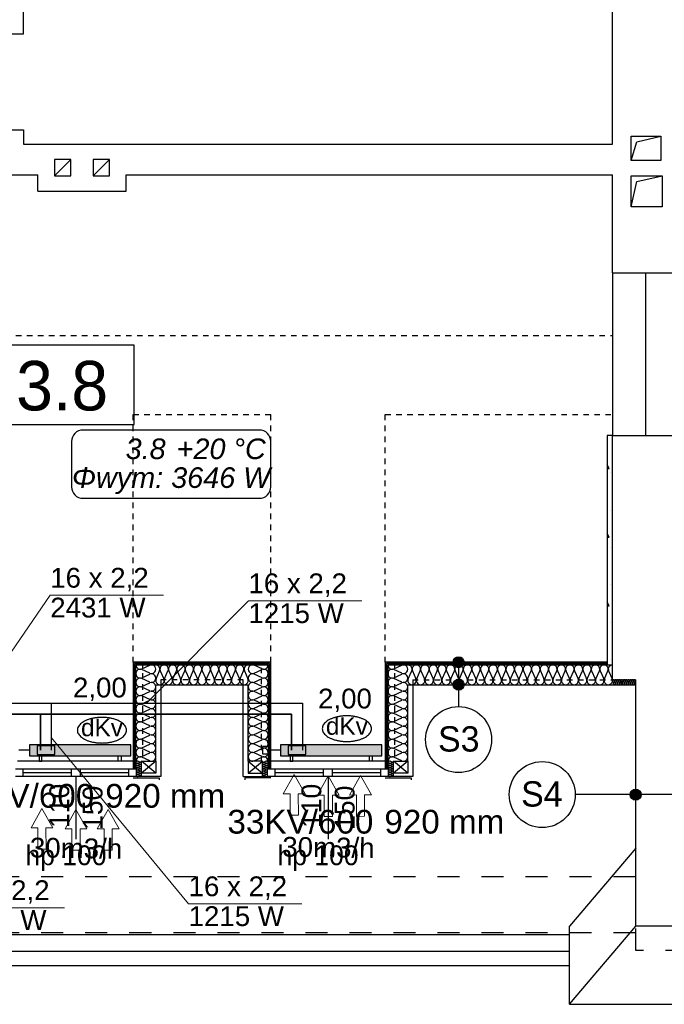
# Model space of a CAD drawing. Header units: millimetres. Extents: x 45180 to 119519, y 31297 to 302414.
# Tile 88 of 97: x 92864 to 98720, y 240570 to 249520. Entities that reach past the tile are written whole.
import ezdxf
from ezdxf.lldxf.tags import DXFTag

# ---------------------------------------------------------------- set-up
doc = ezdxf.new("R2010")
doc.units = ezdxf.units.MM
doc.header["$MEASUREMENT"] = 0
doc.linetypes.add('Hidden Line', pattern=[100, 50, -50])
doc.linetypes.add('Przerywana', pattern=[400, 200, -200])
doc.layers.get('0').update_dxf_attribs({"color": 252})
for name, color, linetype in [('#opisy', 7, 'Continuous'), ('#podkład', 252, 'Continuous'), ('IS_Armatura_podłączeniowa_grz._dolnozas.', 7, 'SOLID'), ('IS_Armatura_Therm', 7, 'SOLID'), ('IS_Grafika', 7, 'SOLID'), ('IS_Grzejniki_Plan_rzut', 7, 'SOLID'), ('IS_Opisy_działek_Therm', 7, 'SOLID'), ('IS_Text_Armatury_Therm', 7, 'Continuous'), ('IS_Text_Konstrukcji', 7, 'Continuous'), ('IS_Text_Odbiornikow_Therm', 7, 'Continuous')]:
    doc.layers.add(name, color=color, linetype=linetype)
doc.layers.add('IS_Powrót', color=5, linetype='DASHDOT', lineweight=35)
doc.layers.add('IS_Zasilanie', color=1, linetype='SOLID', lineweight=30)
doc.styles.add('ARIAL', font='arial.ttf', dxfattribs={"width": 0.75})
doc.styles.add('GENERATED_STYLE_3', font='txt')
doc.styles.add('GENERATED_STYLE_4', font='txt')
doc.styles.add('GENERATED_STYLE_5', font='txt')
doc.styles.get("Standard").update_dxf_attribs({"font": 'arial.ttf', "bigfont": 'BIGFONT.SHX'})
tags = doc.linetypes.add('DASHDOT', pattern=[20, 10, -5, 0, -5]).pattern_tags.tags
tags[10:11] = [DXFTag(74, 4), DXFTag(75, 0), DXFTag(340, '0'), DXFTag(46, 0.0), DXFTag(50, 0.0), DXFTag(44, 0.0), DXFTag(45, 0.0)]
tags[8:9] = [DXFTag(74, 4), DXFTag(75, 0), DXFTag(340, '0'), DXFTag(46, 0.0), DXFTag(50, 0.0), DXFTag(44, 0.0), DXFTag(45, 0.0)]
tags[6:7] = [DXFTag(74, 4), DXFTag(75, 0), DXFTag(340, '0'), DXFTag(46, 0.0), DXFTag(50, 0.0), DXFTag(44, 0.0), DXFTag(45, 0.0)]
tags[4:5] = [DXFTag(74, 4), DXFTag(75, 0), DXFTag(340, '0'), DXFTag(46, 0.0), DXFTag(50, 0.0), DXFTag(44, 0.0), DXFTag(45, 0.0)]
tags = doc.linetypes.add('SOLID', pattern=[10, 10, 0]).pattern_tags.tags
tags[6:7] = [DXFTag(74, 4), DXFTag(75, 0), DXFTag(340, '0'), DXFTag(46, 0.0), DXFTag(50, 0.0), DXFTag(44, 0.0), DXFTag(45, 0.0)]
tags[4:5] = [DXFTag(74, 4), DXFTag(75, 0), DXFTag(340, '0'), DXFTag(46, 0.0), DXFTag(50, 0.0), DXFTag(44, 0.0), DXFTag(45, 0.0)]

# ---------------------------------------------------------------- blocks, each defined once
blk = doc.blocks.new('E210168')
at = {"color": 7, "lineweight": 13}
for p, q in [((19.41, 19.75), (19.41, 13.6)), ((19.41, 19.75), (36.98, 9.88)), ((19.41, 0), (36.98, 9.88)), ((19.41, 6.15), (19.41, 0))]:
    blk.add_line(p, q, dxfattribs=at)
blk.add_lwpolyline([(19.41, 13.6), (0, 13.6), (0, 6.15), (19.41, 6.15)], dxfattribs=at)

msp = doc.modelspace()

# ---------------------------------------------------------------- hatches: boundary and pattern name
at = {"layer": 'IS_Grzejniki_Plan_rzut', "ltscale": 10}
for points in [[(92952.2, 242830), (93872.2, 242830), (93872.2, 242930), (92952.2, 242930)], [(95233.8, 242830), (96153.8, 242830), (96153.8, 242930), (95233.8, 242930)]]:
    msp.add_hatch(color=251, dxfattribs=at).paths.add_polyline_path(points)

# ---------------------------------------------------------------- linework, layer by layer
at = {"layer": '#podkład', "linetype": 'Continuous'}
for p, q in [((92900, 249390), (92900, 252680)), ((98250, 248390), (98250, 250340)), ((92620, 249390), (92900, 249390)), ((92620, 248520), (92900, 248520)), ((92900, 248520), (92900, 248390)), ((98420, 248240), (98420, 248460)), ((98420, 248460), (98690, 248460)), ((98470, 248410), (98690, 248460)), ((98690, 248460), (98690, 248240)), ((92900, 248390), (98250, 248390)), ((98420, 248240), (98470, 248410)), ((93330, 248250), (93180, 248250)), ((93180, 248250), (93180, 248100)), ((93180, 248100), (93330, 248250)), ((93330, 248100), (93330, 248250)), ((93680, 248250), (93530, 248250)), ((93530, 248250), (93530, 248100)), ((93530, 248100), (93680, 248250)), ((93680, 248100), (93680, 248250)), ((98690, 248240), (98420, 248240)), ((92030, 248110), (93030, 248110)), ((93030, 247960), (93030, 248110)), ((93180, 248100), (93330, 248100)), ((93530, 248100), (93680, 248100)), ((93830, 247960), (93830, 248110)), ((93830, 248110), (98250, 248110)), ((98250, 247220), (98250, 248110)), ((98420, 247820), (98420, 248100)), ((98420, 248100), (98700, 248100)), ((98470, 248050), (98700, 248100)), ((98700, 248100), (98700, 247820)), ((98420, 247820), (98470, 248050)), ((93030, 247960), (93830, 247960)), ((98700, 247820), (98420, 247820)), ((98250, 247220), (98880, 247220)), ((98250, 247220), (98250, 245740)), ((98550, 247220), (98550, 245740)), ((93902.7, 246561.1), (92702.7, 246561.1)), ((93902.7, 245841.1), (93902.7, 246561.1)), ((92702.7, 245841.1), (93902.7, 245841.1)), ((98250, 245740), (98200, 245740)), ((98200, 245740), (98200, 243655)), ((98235.4, 245740), (98235.4, 245740)), ((98250, 243520), (98250, 245740)), ((98250, 245740), (98880, 245740)), ((98250, 243655), (98250, 245740)), ((98218.7, 245440.1), (98200, 245472.5)), ((98200, 245440.1), (98218.7, 245440.1)), ((98235.4, 245400.5), (98235.4, 245400.5)), ((98235.4, 245061.1), (98235.4, 245061.1)), ((98218.7, 244816.5), (98200, 244849)), ((98200, 244816.5), (98218.7, 244816.5)), ((98235.4, 244721.7), (98235.4, 244721.7)), ((98235.4, 244382.3), (98235.4, 244382.3)), ((98218.7, 244193), (98200, 244225.4)), ((98200, 244193), (98218.7, 244193)), ((98235.4, 244042.9), (98235.4, 244042.9)), ((95145, 243680), (93895, 243680)), ((93895, 243680), (93895, 242710)), ((95132.5, 243667.5), (93907.5, 243667.5)), ((93907.5, 243667.5), (95132.5, 243667.5)), ((93907.5, 243667.5), (93907.5, 242710)), ((93907.5, 242710), (93907.5, 243667.5)), ((93920, 243655), (95120, 243655)), ((93920, 242710), (93920, 243655)), ((93973.6, 243618.6), (94046.4, 243651.7)), ((95066.4, 243618.6), (94993.6, 243651.7)), ((95120, 243655), (95120, 242710)), ((95132.5, 242710), (95132.5, 243667.5)), ((95132.5, 243667.5), (95132.5, 242710)), ((95145, 242710), (95145, 243680)), ((98200, 243680), (96185, 243680)), ((96185, 243680), (96185, 242710)), ((98200, 243667.5), (96197.5, 243667.5)), ((96197.5, 243667.5), (98200, 243667.5)), ((96197.5, 243667.5), (96197.5, 242710)), ((96197.5, 242710), (96197.5, 243667.5)), ((96210, 243655), (98200, 243655)), ((96210, 242710), (96210, 243655)), ((96263.6, 243618.6), (96336.4, 243651.7)), ((96851.1, 243630), (96851.1, 243525)), ((98200, 243667.5), (98200, 243680)), ((98200, 243655), (98200, 243667.5)), ((98200, 243655), (98250, 243655)), ((98235.4, 243703.5), (98235.4, 243703.5)), ((94046.4, 243578.8), (93973.6, 243611.9)), ((93973.6, 243539), (94046.4, 243572.1)), ((94046.4, 243499.2), (93973.6, 243532.3)), ((94103.2, 243528.6), (94135, 243601.4)), ((94141.4, 243601.4), (94173.2, 243528.6)), ((94179.6, 243528.6), (94211.3, 243601.4)), ((94217.8, 243601.4), (94249.5, 243528.6)), ((94255.9, 243528.6), (94287.7, 243601.4)), ((94294.1, 243601.4), (94325.9, 243528.6)), ((94332.3, 243528.6), (94364.1, 243601.4)), ((94370.5, 243601.4), (94402.2, 243528.6)), ((94408.7, 243528.6), (94440.4, 243601.4)), ((94446.8, 243601.4), (94478.6, 243528.6)), ((94485, 243528.6), (94516.8, 243601.4)), ((94523.2, 243601.4), (94555, 243528.6)), ((94561.4, 243528.6), (94593.2, 243601.4)), ((94599.6, 243601.4), (94631.3, 243528.6)), ((94637.8, 243528.6), (94669.5, 243601.4)), ((94675.9, 243601.4), (94707.7, 243528.6)), ((94714.1, 243528.6), (94745.9, 243601.4)), ((94752.3, 243601.4), (94784.1, 243528.6)), ((94790.5, 243528.6), (94822.2, 243601.4)), ((94828.7, 243601.4), (94860.4, 243528.6)), ((94866.8, 243528.6), (94898.6, 243601.4)), ((94905, 243601.4), (94936.8, 243528.6)), ((94993.6, 243578.8), (95066.4, 243611.9)), ((95066.4, 243539), (94993.6, 243572.1)), ((94993.6, 243499.2), (95066.4, 243532.3)), ((96336.4, 243578.8), (96263.6, 243611.9)), ((96263.6, 243539), (96336.4, 243572.1)), ((96336.4, 243499.2), (96263.6, 243532.3)), ((96393.3, 243528.6), (96425.5, 243601.4)), ((96432, 243601.4), (96464.2, 243528.6)), ((96470.8, 243528.6), (96503, 243601.4)), ((96509.5, 243601.4), (96541.7, 243528.6)), ((96548.3, 243528.6), (96580.5, 243601.4)), ((96587, 243601.4), (96619.2, 243528.6)), ((96625.8, 243528.6), (96658, 243601.4)), ((96664.5, 243601.4), (96696.7, 243528.6)), ((96703.3, 243528.6), (96735.5, 243601.4)), ((96742, 243601.4), (96774.2, 243528.6)), ((96780.8, 243528.6), (96813, 243601.4)), ((96819.5, 243601.4), (96851.7, 243528.6)), ((96858.3, 243528.6), (96890.5, 243601.4)), ((96897, 243601.4), (96929.2, 243528.6)), ((96935.8, 243528.6), (96968, 243601.4)), ((96974.5, 243601.4), (97006.7, 243528.6)), ((97013.3, 243528.6), (97045.5, 243601.4)), ((97052, 243601.4), (97084.2, 243528.6)), ((97090.8, 243528.6), (97123, 243601.4)), ((97129.5, 243601.4), (97161.7, 243528.6)), ((97168.3, 243528.6), (97200.5, 243601.4)), ((97207, 243601.4), (97239.2, 243528.6)), ((97245.8, 243528.6), (97278, 243601.4)), ((97284.5, 243601.4), (97316.7, 243528.6)), ((97323.3, 243528.6), (97355.5, 243601.4)), ((97362, 243601.4), (97394.2, 243528.6)), ((97400.8, 243528.6), (97433, 243601.4)), ((97439.5, 243601.4), (97471.7, 243528.6)), ((97478.3, 243528.6), (97510.5, 243601.4)), ((97517, 243601.4), (97549.2, 243528.6)), ((97555.8, 243528.6), (97588, 243601.4)), ((97594.5, 243601.4), (97626.7, 243528.6)), ((97633.3, 243528.6), (97665.5, 243601.4)), ((97672, 243601.4), (97704.2, 243528.6)), ((97710.8, 243528.6), (97743, 243601.4)), ((97749.5, 243601.4), (97781.7, 243528.6)), ((97788.3, 243528.6), (97820.5, 243601.4)), ((97827, 243601.4), (97859.2, 243528.6)), ((97865.8, 243528.6), (97898, 243601.4)), ((97904.5, 243601.4), (97936.7, 243528.6)), ((97943.3, 243528.6), (97975.5, 243601.4)), ((97982, 243601.4), (98014.2, 243528.6)), ((98020.8, 243528.6), (98053, 243601.4)), ((98059.5, 243601.4), (98091.7, 243528.6)), ((98098.3, 243528.6), (98130.5, 243601.4)), ((98137, 243601.4), (98169.2, 243528.6)), ((98175.8, 243528.6), (98208, 243601.4)), ((98214.5, 243601.4), (98246.7, 243528.6)), ((93973.6, 243459.5), (94046.4, 243492.6)), ((94046.4, 243419.7), (93973.6, 243452.8)), ((94100, 242780), (94100, 243475)), ((94100, 243475), (94940, 243475)), ((94145, 243520), (94145, 242640)), ((94895, 242640), (94895, 243520)), ((94940, 242780), (94940, 243475)), ((95066.4, 243459.5), (94993.6, 243492.6)), ((94993.6, 243419.7), (95066.4, 243452.8)), ((96263.6, 243459.5), (96336.4, 243492.6)), ((96336.4, 243419.7), (96263.6, 243452.8)), ((96390, 242780), (96390, 243475)), ((96390, 243475), (98460, 243475)), ((96435, 243520), (96435, 242640)), ((96851.1, 243475), (96851.1, 243276)), ((98250, 243520), (98460, 243520)), ((98250.8, 243506.6), (98258.7, 243488.4)), ((98260.3, 243488.4), (98268.3, 243506.6)), ((98269.9, 243506.6), (98277.8, 243488.4)), ((98279.4, 243488.4), (98287.4, 243506.6)), ((98289, 243506.6), (98296.9, 243488.4)), ((98298.5, 243488.4), (98306.5, 243506.6)), ((98308.1, 243506.6), (98316, 243488.4)), ((98317.6, 243488.4), (98325.6, 243506.6)), ((98327.2, 243506.6), (98335.1, 243488.4)), ((98336.7, 243488.4), (98344.7, 243506.6)), ((98346.3, 243506.6), (98354.2, 243488.4)), ((98355.8, 243488.4), (98363.7, 243506.6)), ((98365.3, 243506.6), (98373.3, 243488.4)), ((98374.9, 243488.4), (98382.8, 243506.6)), ((98384.4, 243506.6), (98392.4, 243488.4)), ((98394, 243488.4), (98401.9, 243506.6)), ((98403.5, 243506.6), (98411.5, 243488.4)), ((98413.1, 243488.4), (98421, 243506.6)), ((98422.6, 243506.6), (98430.6, 243488.4)), ((98432.2, 243488.4), (98440.1, 243506.6)), ((98441.7, 243506.6), (98449.7, 243488.4)), ((98451.3, 243488.4), (98459.2, 243506.6)), ((98460, 241280), (98460, 243520)), ((93973.6, 243379.9), (94046.4, 243413)), ((94046.4, 243340.2), (93973.6, 243373.2)), ((95066.4, 243379.9), (94993.6, 243413)), ((94993.6, 243340.2), (95066.4, 243373.2)), ((96263.6, 243379.9), (96336.4, 243413)), ((96336.4, 243340.2), (96263.6, 243373.2)), ((93973.6, 243300.4), (94046.4, 243333.5)), ((94046.4, 243260.6), (93973.6, 243293.7)), ((95066.4, 243300.4), (94993.6, 243333.5)), ((94993.6, 243260.6), (95066.4, 243293.7)), ((96263.6, 243300.4), (96336.4, 243333.5)), ((96336.4, 243260.6), (96263.6, 243293.7)), ((93973.6, 243220.8), (94046.4, 243253.9)), ((94046.4, 243181.1), (93973.6, 243214.2)), ((93973.6, 243141.3), (94046.4, 243174.4)), ((95066.4, 243220.8), (94993.6, 243253.9)), ((94993.6, 243181.1), (95066.4, 243214.2)), ((95066.4, 243141.3), (94993.6, 243174.4)), ((96263.6, 243220.8), (96336.4, 243253.9)), ((96336.4, 243181.1), (96263.6, 243214.2)), ((96263.6, 243141.3), (96336.4, 243174.4)), ((94046.4, 243101.5), (93973.6, 243134.6)), ((93973.6, 243061.7), (94046.4, 243094.8)), ((94993.6, 243101.5), (95066.4, 243134.6)), ((95066.4, 243061.7), (94993.6, 243094.8)), ((96336.4, 243101.5), (96263.6, 243134.6)), ((96263.6, 243061.7), (96336.4, 243094.8)), ((94046.4, 243022), (93973.6, 243055.1)), ((93973.6, 242982.2), (94046.4, 243015.3)), ((94993.6, 243022), (95066.4, 243055.1)), ((95066.4, 242982.2), (94993.6, 243015.3)), ((96336.4, 243022), (96263.6, 243055.1)), ((96263.6, 242982.2), (96336.4, 243015.3)), ((94046.4, 242942.4), (93973.6, 242975.5)), ((93973.6, 242902.7), (94046.4, 242935.7)), ((94993.6, 242942.4), (95066.4, 242975.5)), ((95066.4, 242902.7), (94993.6, 242935.7)), ((96336.4, 242942.4), (96263.6, 242975.5)), ((96263.6, 242902.7), (96336.4, 242935.7)), ((94046.4, 242862.9), (93973.6, 242896)), ((93973.6, 242823.1), (94046.4, 242856.2)), ((94046.4, 242783.3), (93973.6, 242816.4)), ((94993.6, 242862.9), (95066.4, 242896)), ((95066.4, 242823.1), (94993.6, 242856.2)), ((94993.6, 242783.3), (95066.4, 242816.4)), ((96336.4, 242862.9), (96263.6, 242896)), ((96263.6, 242823.1), (96336.4, 242856.2)), ((96336.4, 242783.3), (96263.6, 242816.4)), ((93905, 242780), (92845, 242780)), ((93956.6, 242770.8), (93938.4, 242779.2)), ((93938.4, 242760.8), (93956.6, 242769.2)), ((93956.6, 242750.8), (93938.4, 242759.2)), ((93938.4, 242740.8), (93956.6, 242749.2)), ((93956.6, 242730.8), (93938.4, 242739.2)), ((93938.4, 242720.8), (93956.6, 242729.2)), ((94100, 242670), (93970, 242780)), ((94100, 242780), (93970, 242670)), ((93970, 242780), (94100, 242780)), ((93970, 242670), (93970, 242780)), ((94100, 242780), (94100, 242670)), ((94940, 242780), (94940, 242670)), ((95070, 242780), (94940, 242780)), ((94940, 242780), (95070, 242670)), ((94940, 242670), (95070, 242780)), ((95070, 242670), (95070, 242780)), ((95083.4, 242770.8), (95101.6, 242779.2)), ((95101.6, 242760.8), (95083.4, 242769.2)), ((95083.4, 242750.8), (95101.6, 242759.2)), ((95101.6, 242740.8), (95083.4, 242749.2)), ((95083.4, 242730.8), (95101.6, 242739.2)), ((95101.6, 242720.8), (95083.4, 242729.2)), ((96195, 242780), (95135, 242780)), ((96246.6, 242770.8), (96228.4, 242779.2)), ((96228.4, 242760.8), (96246.6, 242769.2)), ((96246.6, 242750.8), (96228.4, 242759.2)), ((96228.4, 242740.8), (96246.6, 242749.2)), ((96246.6, 242730.8), (96228.4, 242739.2)), ((96228.4, 242720.8), (96246.6, 242729.2)), ((96390, 242670), (96260, 242780)), ((96390, 242780), (96260, 242670)), ((96260, 242780), (96390, 242780)), ((96260, 242670), (96260, 242780)), ((96390, 242780), (96390, 242670)), ((92825, 242710), (93925, 242710)), ((93925, 242640), (92825, 242640)), ((92895, 242640), (92895, 242710)), ((93335, 242675), (92895, 242675)), ((93335, 242640), (93335, 242710)), ((93375, 242640), (93375, 242070)), ((93415, 242640), (93415, 242710)), ((93855, 242675), (93415, 242675)), ((93855, 242640), (93855, 242710)), ((93895, 242710), (93907.5, 242710)), ((93907.5, 242710), (93920, 242710)), ((93925, 242640), (93925, 242710)), ((94145, 242640), (93925, 242640)), ((93956.6, 242710.8), (93938.4, 242719.2)), ((93938.4, 242700.8), (93956.6, 242709.2)), ((93956.6, 242690.8), (93938.4, 242699.2)), ((93938.4, 242680.8), (93956.6, 242689.2)), ((93956.6, 242670.8), (93938.4, 242679.2)), ((93938.4, 242660.8), (93956.6, 242669.2)), ((93956.6, 242650.8), (93938.4, 242659.2)), ((93938.4, 242640.8), (93956.6, 242649.2)), ((94100, 242670), (93970, 242670)), ((93970, 242640), (93970, 242670)), ((94895, 242640), (95115, 242640)), ((94940, 242670), (95070, 242670)), ((95070, 242640), (95070, 242670)), ((95083.4, 242710.8), (95101.6, 242719.2)), ((95101.6, 242700.8), (95083.4, 242709.2)), ((95083.4, 242690.8), (95101.6, 242699.2)), ((95101.6, 242680.8), (95083.4, 242689.2)), ((95083.4, 242670.8), (95101.6, 242679.2)), ((95101.6, 242660.8), (95083.4, 242669.2)), ((95083.4, 242650.8), (95101.6, 242659.2)), ((95101.6, 242640.8), (95083.4, 242649.2)), ((95115, 242710), (96215, 242710)), ((95115, 242640), (95115, 242710)), ((96215, 242640), (95115, 242640)), ((95120, 242710), (95132.5, 242710)), ((95132.5, 242710), (95145, 242710)), ((95185, 242640), (95185, 242710)), ((95625, 242675), (95185, 242675)), ((95625, 242640), (95625, 242710)), ((95665, 242640), (95665, 242070)), ((95705, 242640), (95705, 242710)), ((96145, 242675), (95705, 242675)), ((96145, 242640), (96145, 242710)), ((96185, 242710), (96197.5, 242710)), ((96197.5, 242710), (96210, 242710)), ((96215, 242640), (96215, 242710)), ((96435, 242640), (96215, 242640)), ((96246.6, 242710.8), (96228.4, 242719.2)), ((96228.4, 242700.8), (96246.6, 242709.2)), ((96246.6, 242690.8), (96228.4, 242699.2)), ((96228.4, 242680.8), (96246.6, 242689.2)), ((96246.6, 242670.8), (96228.4, 242679.2)), ((96228.4, 242660.8), (96246.6, 242669.2)), ((96246.6, 242650.8), (96228.4, 242659.2)), ((96228.4, 242640.8), (96246.6, 242649.2)), ((96390, 242670), (96260, 242670)), ((96260, 242640), (96260, 242670)), ((93895, 242630), (94130, 242630)), ((94130, 242630), (94130, 242610)), ((94910, 242630), (94910, 242610)), ((95145, 242630), (94910, 242630)), ((96185, 242630), (96420, 242630)), ((96420, 242630), (96420, 242610)), ((98460, 242476), (97911, 242476)), ((99010, 242476), (98510, 242476)), ((98460, 241990), (97860, 241280)), ((97860, 240570), (97860, 241280)), ((97860, 240570), (98460, 241280)), ((99760, 241280), (98460, 241280)), ((97860, 241200), (86910, 241200)), ((97860, 241050), (86910, 241050)), ((97860, 240920), (87190, 240920)), ((97860, 240570), (113800, 240570))]:
    msp.add_line(p, q, dxfattribs=at)
at = {"layer": '#podkład', "linetype": 'Hidden Line'}
for p, q in [((90730, 246650), (98250, 246650)), ((93895, 243680), (93895, 245930)), ((93895, 245930), (95145, 245930)), ((95145, 243680), (95145, 245930)), ((96185, 243680), (96185, 245930)), ((96185, 245930), (98250, 245930)), ((93980, 243680), (93980, 242780)), ((95060, 242780), (95060, 243680)), ((96270, 243680), (96270, 242780)), ((94895, 243520), (94145, 243520)), ((96435, 243520), (98250, 243520))]:
    msp.add_line(p, q, dxfattribs=at)
at = {"layer": '#podkład', "linetype": 'Przerywana'}
for p, q in [((98460, 241730), (86320, 241730)), ((98460, 241220), (86890, 241220)), ((98460, 241060), (98460, 241280)), ((113330, 241060), (98460, 241060))]:
    msp.add_line(p, q, dxfattribs=at)
at = {"layer": '#podkład', "linetype": 'Continuous'}
for centre, radius in [((96851.1, 243680), 50), ((96851.1, 243475), 50), ((96851.1, 242976), 300), ((97611, 242476), 300), ((98460, 242476), 50)]:
    msp.add_circle(centre, radius, dxfattribs=at)
for centre, major_axis, ratio, start_param, end_param in [((93958.3, 243575.5), (0, 39.8), 0.96252, 5.870392, 9.837571), ((93958.3, 243655), (0, 39.8), 0.96252, 1.570796, 3.554385), ((94061.7, 243615.2), (0, 39.8), 0.96252, 2.728799, 6.695979), ((94100, 243616.7), (0, 38.3), 0.997382, 4.299596, 6.283185), ((94176.4, 243616.7), (0, 38.3), 0.997382, 4.299595, 8.266774), ((94252.7, 243616.7), (0, 38.3), 0.997382, 4.299595, 8.266774), ((94329.1, 243616.7), (0, 38.3), 0.997382, 4.299595, 8.266774), ((94405.5, 243616.7), (0, 38.3), 0.997382, 4.299595, 8.266774), ((94481.8, 243616.7), (0, 38.3), 0.997382, 4.299595, 8.266774), ((94558.2, 243616.7), (0, 38.3), 0.997382, 4.299595, 8.266774), ((94634.5, 243616.7), (0, 38.3), 0.997382, 4.299595, 8.266774), ((94710.9, 243616.7), (0, 38.3), 0.997382, 4.299595, 8.266774), ((94787.3, 243616.7), (0, 38.3), 0.997382, 4.299595, 8.266774), ((94863.6, 243616.7), (0, 38.3), 0.997382, 4.299595, 8.266774), ((94940, 243616.7), (0, 38.3), 0.997382, 0, 1.983589), ((94978.3, 243615.2), (0, 39.8), 0.96252, 5.870392, 9.837571), ((95081.7, 243655), (0, 39.8), 0.96252, 2.7288, 4.712389), ((95081.7, 243575.5), (0, 39.8), 0.96252, 2.7288, 6.695979), ((96248.3, 243575.5), (0, 39.8), 0.96252, 5.870392, 9.837571), ((96248.3, 243655), (0, 39.8), 0.96252, 1.570796, 3.554385), ((96351.7, 243615.2), (0, 39.8), 0.96252, 2.728799, 6.695979), ((96390, 243616.7), (38.7, 0), 0.987924, 5.870392, 7.853982), ((96467.5, 243616.7), (38.7, 0), 0.987924, 5.870392, 9.837571), ((96545, 243616.7), (38.7, 0), 0.987924, 5.870392, 9.837571), ((96622.5, 243616.7), (38.7, 0), 0.987924, 5.870392, 9.837571), ((96700, 243616.7), (38.7, 0), 0.987924, 5.870392, 9.837571), ((96777.5, 243616.7), (38.7, 0), 0.987924, 5.870392, 9.837571), ((96855, 243616.7), (38.7, 0), 0.987924, 5.870392, 9.837571), ((96932.5, 243616.7), (38.7, 0), 0.987924, 5.870392, 9.837571), ((97010, 243616.7), (38.7, 0), 0.987924, 5.870392, 9.837571), ((97087.5, 243616.7), (38.7, 0), 0.987924, 5.870392, 9.837571), ((97165, 243616.7), (38.7, 0), 0.987924, 5.870392, 9.837571), ((97242.5, 243616.7), (38.7, 0), 0.987924, 5.870392, 9.837571), ((97320, 243616.7), (38.7, 0), 0.987924, 5.870392, 9.837571), ((97397.5, 243616.7), (38.7, 0), 0.987924, 5.870392, 9.837571), ((97475, 243616.7), (38.7, 0), 0.987924, 5.870392, 9.837571), ((97552.5, 243616.7), (38.7, 0), 0.987924, 5.870392, 9.837571), ((97630, 243616.7), (38.7, 0), 0.987924, 5.870392, 9.837571), ((97707.5, 243616.7), (38.7, 0), 0.987924, 5.870392, 9.837571), ((97785, 243616.7), (38.7, 0), 0.987924, 5.870392, 9.837571), ((97862.5, 243616.7), (38.7, 0), 0.987924, 5.870392, 9.837571), ((97940, 243616.7), (38.7, 0), 0.987924, 5.870392, 9.837571), ((98017.5, 243616.7), (38.7, 0), 0.987924, 5.870392, 9.837571), ((98095, 243616.7), (38.7, 0), 0.987924, 5.870392, 9.837571), ((98172.5, 243616.7), (38.7, 0), 0.987924, 5.870392, 9.837571), ((98250, 243616.7), (38.7, 0), 0.987924, 1.570796, 3.554385), ((93958.3, 243495.9), (0, 39.8), 0.96252, 5.870392, 9.837571), ((94061.7, 243535.7), (0, 39.8), 0.96252, 2.728799, 6.695979), ((94978.3, 243535.7), (0, 39.8), 0.96252, 5.870392, 9.837571), ((95081.7, 243495.9), (0, 39.8), 0.96252, 2.7288, 6.695979), ((96248.3, 243495.9), (0, 39.8), 0.96252, 5.870392, 9.837571), ((96351.7, 243535.7), (0, 39.8), 0.96252, 2.728799, 6.695979), ((93958.3, 243416.4), (0, 39.8), 0.96252, 5.870392, 9.837571), ((94061.7, 243456.1), (0, 39.8), 0.96252, 2.728799, 6.695979), ((94138.2, 243513.3), (0, 38.3), 0.997382, 1.158003, 5.125183), ((94214.5, 243513.3), (0, 38.3), 0.997382, 1.158003, 5.125183), ((94290.9, 243513.3), (0, 38.3), 0.997382, 1.158003, 5.125183), ((94367.3, 243513.3), (0, 38.3), 0.997382, 1.158003, 5.125183), ((94443.6, 243513.3), (0, 38.3), 0.997382, 1.158003, 5.125183), ((94520, 243513.3), (0, 38.3), 0.997382, 1.158003, 5.125183), ((94596.4, 243513.3), (0, 38.3), 0.997382, 1.158003, 5.125183), ((94672.7, 243513.3), (0, 38.3), 0.997382, 1.158003, 5.125183), ((94749.1, 243513.3), (0, 38.3), 0.997382, 1.158003, 5.125183), ((94825.5, 243513.3), (0, 38.3), 0.997382, 1.158003, 5.125183), ((94901.8, 243513.3), (0, 38.3), 0.997382, 1.158003, 5.125183), ((94978.3, 243456.1), (0, 39.8), 0.96252, 5.870392, 9.837571), ((95081.7, 243416.4), (0, 39.8), 0.96252, 2.7288, 6.695979), ((96248.3, 243416.4), (0, 39.8), 0.96252, 5.870392, 9.837571), ((96351.7, 243456.1), (0, 39.8), 0.96252, 2.728799, 6.695979), ((96428.7, 243513.3), (38.7, 0), 0.987924, 2.728799, 6.695979), ((96506.2, 243513.3), (38.7, 0), 0.987924, 2.728799, 6.695979), ((96583.7, 243513.3), (38.7, 0), 0.987924, 2.728799, 6.695979), ((96661.2, 243513.3), (38.7, 0), 0.987924, 2.728799, 6.695979), ((96738.7, 243513.3), (38.7, 0), 0.987924, 2.728799, 6.695979), ((96816.2, 243513.3), (38.7, 0), 0.987924, 2.728799, 6.695979), ((96893.7, 243513.3), (38.7, 0), 0.987924, 2.728799, 6.695979), ((96971.2, 243513.3), (38.7, 0), 0.987924, 2.728799, 6.695979), ((97048.7, 243513.3), (38.7, 0), 0.987924, 2.728799, 6.695979), ((97126.2, 243513.3), (38.7, 0), 0.987924, 2.728799, 6.695979), ((97203.7, 243513.3), (38.7, 0), 0.987924, 2.728799, 6.695979), ((97281.2, 243513.3), (38.7, 0), 0.987924, 2.728799, 6.695979), ((97358.7, 243513.3), (38.7, 0), 0.987924, 2.728799, 6.695979), ((97436.2, 243513.3), (38.7, 0), 0.987924, 2.728799, 6.695979), ((97513.7, 243513.3), (38.7, 0), 0.987924, 2.728799, 6.695979), ((97591.2, 243513.3), (38.7, 0), 0.987924, 2.728799, 6.695979), ((97668.7, 243513.3), (38.7, 0), 0.987924, 2.728799, 6.695979), ((97746.2, 243513.3), (38.7, 0), 0.987924, 2.728799, 6.695979), ((97823.7, 243513.3), (38.7, 0), 0.987924, 2.728799, 6.695979), ((97901.2, 243513.3), (38.7, 0), 0.987924, 2.728799, 6.695979), ((97978.7, 243513.3), (38.7, 0), 0.987924, 2.728799, 6.695979), ((98056.2, 243513.3), (38.7, 0), 0.987924, 2.728799, 6.695979), ((98133.7, 243513.3), (38.7, 0), 0.987924, 2.728799, 6.695979), ((98211.2, 243513.3), (38.7, 0), 0.987924, 2.728799, 6.695979), ((98259.5, 243510.4), (0, 9.57), 0.997382, 4.299595, 8.266775), ((98250, 243484.6), (0, 9.57), 0.997382, 3.141593, 5.125182), ((98269.1, 243484.6), (0, 9.57), 0.997382, 1.158004, 5.125183), ((98278.6, 243510.4), (0, 9.57), 0.997382, 4.299595, 8.266775), ((98288.2, 243484.6), (0, 9.57), 0.997382, 1.158004, 5.125183), ((98297.7, 243510.4), (0, 9.57), 0.997382, 4.299595, 8.266775), ((98307.3, 243484.6), (0, 9.57), 0.997382, 1.158004, 5.125183), ((98316.8, 243510.4), (0, 9.57), 0.997382, 4.299595, 8.266775), ((98326.4, 243484.6), (0, 9.57), 0.997382, 1.158004, 5.125183), ((98335.9, 243510.4), (0, 9.57), 0.997382, 4.299595, 8.266775), ((98345.5, 243484.6), (0, 9.57), 0.997382, 1.158004, 5.125183), ((98355, 243510.4), (0, 9.57), 0.997382, 4.299595, 8.266775), ((98364.5, 243484.6), (0, 9.57), 0.997382, 1.158004, 5.125183), ((98374.1, 243510.4), (0, 9.57), 0.997382, 4.299595, 8.266775), ((98383.6, 243484.6), (0, 9.57), 0.997382, 1.158004, 5.125183), ((98393.2, 243510.4), (0, 9.57), 0.997382, 4.299595, 8.266775), ((98402.7, 243484.6), (0, 9.57), 0.997382, 1.158004, 5.125183), ((98412.3, 243510.4), (0, 9.57), 0.997382, 4.299595, 8.266775), ((98421.8, 243484.6), (0, 9.57), 0.997382, 1.158004, 5.125183), ((98431.4, 243510.4), (0, 9.57), 0.997382, 4.299595, 8.266775), ((98440.9, 243484.6), (0, 9.57), 0.997382, 1.158004, 5.125183), ((98450.5, 243510.4), (0, 9.57), 0.997382, 4.299595, 8.266775), ((98460, 243484.6), (0, 9.57), 0.997382, 1.158004, 3.141593), ((93958.3, 243336.8), (0, 39.8), 0.96252, 5.870392, 9.837571), ((94061.7, 243376.6), (0, 39.8), 0.96252, 2.728799, 6.695979), ((94978.3, 243376.6), (0, 39.8), 0.96252, 5.870392, 9.837571), ((95081.7, 243336.8), (0, 39.8), 0.96252, 2.7288, 6.695979), ((96248.3, 243336.8), (0, 39.8), 0.96252, 5.870392, 9.837571), ((96351.7, 243376.6), (0, 39.8), 0.96252, 2.728799, 6.695979), ((93958.3, 243257.3), (0, 39.8), 0.96252, 5.870392, 9.837571), ((94061.7, 243297), (0, 39.8), 0.96252, 2.728799, 6.695979), ((94061.7, 243217.5), (0, 39.8), 0.96252, 2.728799, 6.695979), ((94978.3, 243297), (0, 39.8), 0.96252, 5.870392, 9.837571), ((94978.3, 243217.5), (0, 39.8), 0.96252, 5.870392, 9.837571), ((95081.7, 243257.3), (0, 39.8), 0.96252, 2.7288, 6.695979), ((96248.3, 243257.3), (0, 39.8), 0.96252, 5.870392, 9.837571), ((96351.7, 243297), (0, 39.8), 0.96252, 2.728799, 6.695979), ((96351.7, 243217.5), (0, 39.8), 0.96252, 2.728799, 6.695979), ((93958.3, 243177.7), (0, 39.8), 0.96252, 5.870392, 9.837571), ((94061.7, 243138), (0, 39.8), 0.96252, 2.728799, 6.695979), ((94978.3, 243138), (0, 39.8), 0.96252, 5.870392, 9.837571), ((95081.7, 243177.7), (0, 39.8), 0.96252, 2.7288, 6.695979), ((96248.3, 243177.7), (0, 39.8), 0.96252, 5.870392, 9.837571), ((96351.7, 243138), (0, 39.8), 0.96252, 2.728799, 6.695979), ((93958.3, 243098.2), (0, 39.8), 0.96252, 5.870392, 9.837571), ((94061.7, 243058.4), (0, 39.8), 0.96252, 2.728799, 6.695979), ((94978.3, 243058.4), (0, 39.8), 0.96252, 5.870392, 9.837571), ((95081.7, 243098.2), (0, 39.8), 0.96252, 2.7288, 6.695979), ((96248.3, 243098.2), (0, 39.8), 0.96252, 5.870392, 9.837571), ((96351.7, 243058.4), (0, 39.8), 0.96252, 2.728799, 6.695979), ((93958.3, 243018.6), (0, 39.8), 0.96252, 5.870392, 9.837571), ((94061.7, 242978.9), (0, 39.8), 0.96252, 2.728799, 6.695979), ((94978.3, 242978.9), (0, 39.8), 0.96252, 5.870392, 9.837571), ((95081.7, 243018.6), (0, 39.8), 0.96252, 2.7288, 6.695979), ((96248.3, 243018.6), (0, 39.8), 0.96252, 5.870392, 9.837571), ((96351.7, 242978.9), (0, 39.8), 0.96252, 2.728799, 6.695979), ((93958.3, 242939.1), (0, 39.8), 0.96252, 5.870392, 9.837571), ((93958.3, 242859.5), (0, 39.8), 0.96252, 5.870392, 9.837571), ((94061.7, 242899.3), (0, 39.8), 0.96252, 2.728799, 6.695979), ((94978.3, 242899.3), (0, 39.8), 0.96252, 5.870392, 9.837571), ((95081.7, 242939.1), (0, 39.8), 0.96252, 2.7288, 6.695979), ((95081.7, 242859.5), (0, 39.8), 0.96252, 2.7288, 6.695979), ((96248.3, 242939.1), (0, 39.8), 0.96252, 5.870392, 9.837571), ((96248.3, 242859.5), (0, 39.8), 0.96252, 5.870392, 9.837571), ((96351.7, 242899.3), (0, 39.8), 0.96252, 2.728799, 6.695979), ((93958.3, 242780), (0, 39.8), 0.96252, 5.870392, 7.853982), ((94061.7, 242819.8), (0, 39.8), 0.96252, 2.728799, 6.695979), ((94978.3, 242819.8), (0, 39.8), 0.96252, 5.870392, 9.837571), ((95081.7, 242780), (0, 39.8), 0.96252, 4.712389, 6.695979), ((96248.3, 242780), (0, 39.8), 0.96252, 5.870392, 7.853982), ((96351.7, 242819.8), (0, 39.8), 0.96252, 2.728799, 6.695979), ((93934.6, 242770), (0, 10), 0.957061, 5.870392, 9.837571), ((93934.6, 242750), (0, 10), 0.957061, 5.870392, 9.837571), ((93934.6, 242730), (0, 10), 0.957061, 5.870392, 9.837571), ((93960.4, 242780), (0, 10), 0.957061, 2.7288, 4.712389), ((93960.4, 242760), (0, 10), 0.957061, 2.7288, 6.695979), ((93960.4, 242740), (0, 10), 0.957061, 2.7288, 6.695979), ((93960.4, 242720), (0, 10), 0.957061, 2.7288, 6.695979), ((95079.6, 242760), (0, 10), 0.957061, 5.870392, 9.837571), ((95079.6, 242740), (0, 10), 0.957061, 5.870392, 9.837571), ((95079.6, 242720), (0, 10), 0.957061, 5.870392, 9.837571), ((95079.6, 242780), (0, 10), 0.957061, 1.570796, 3.554385), ((95105.4, 242770), (0, 10), 0.957061, 2.728799, 6.695979), ((95105.4, 242750), (0, 10), 0.957061, 2.728799, 6.695979), ((95105.4, 242730), (0, 10), 0.957061, 2.728799, 6.695979), ((96224.6, 242770), (0, 10), 0.957061, 5.870392, 9.837571), ((96224.6, 242750), (0, 10), 0.957061, 5.870392, 9.837571), ((96224.6, 242730), (0, 10), 0.957061, 5.870392, 9.837571), ((96250.4, 242780), (0, 10), 0.957061, 2.7288, 4.712389), ((96250.4, 242760), (0, 10), 0.957061, 2.7288, 6.695979), ((96250.4, 242740), (0, 10), 0.957061, 2.7288, 6.695979), ((96250.4, 242720), (0, 10), 0.957061, 2.7288, 6.695979), ((93934.6, 242710), (0, 10), 0.957061, 5.870392, 9.837571), ((93934.6, 242690), (0, 10), 0.957061, 5.870392, 9.837571), ((93934.6, 242670), (0, 10), 0.957061, 5.870392, 9.837571), ((93934.6, 242650), (0, 10), 0.957061, 5.870392, 9.837571), ((93960.4, 242700), (0, 10), 0.957061, 2.7288, 6.695979), ((93960.4, 242680), (0, 10), 0.957061, 2.7288, 6.695979), ((93960.4, 242660), (0, 10), 0.957061, 2.7288, 6.695979), ((93960.4, 242640), (0, 10), 0.957061, 4.712389, 6.695979), ((95079.6, 242700), (0, 10), 0.957061, 5.870392, 9.837571), ((95079.6, 242680), (0, 10), 0.957061, 5.870392, 9.837571), ((95079.6, 242660), (0, 10), 0.957061, 5.870392, 9.837571), ((95079.6, 242640), (0, 10), 0.957061, 5.870392, 7.853982), ((95105.4, 242710), (0, 10), 0.957061, 2.728799, 6.695979), ((95105.4, 242690), (0, 10), 0.957061, 2.728799, 6.695979), ((95105.4, 242670), (0, 10), 0.957061, 2.728799, 6.695979), ((95105.4, 242650), (0, 10), 0.957061, 2.728799, 6.695979), ((96224.6, 242710), (0, 10), 0.957061, 5.870392, 9.837571), ((96224.6, 242690), (0, 10), 0.957061, 5.870392, 9.837571), ((96224.6, 242670), (0, 10), 0.957061, 5.870392, 9.837571), ((96224.6, 242650), (0, 10), 0.957061, 5.870392, 9.837571), ((96250.4, 242700), (0, 10), 0.957061, 2.7288, 6.695979), ((96250.4, 242680), (0, 10), 0.957061, 2.7288, 6.695979), ((96250.4, 242660), (0, 10), 0.957061, 2.7288, 6.695979), ((96250.4, 242640), (0, 10), 0.957061, 4.712389, 6.695979)]:
    msp.add_ellipse(centre, major_axis=major_axis, ratio=ratio, start_param=start_param, end_param=end_param, dxfattribs=at)
at = {"layer": '#podkład', "linetype": 'Continuous', "extrusion": (0, 0, -1)}
for points in [[(-96804.9, 243699.1), (-96815.8, 243644.6), (-96815.8, 243715.4)], [(-96815.8, 243715.4), (-96832, 243633.8), (-96832, 243726.2)], [(-96815.8, 243715.4), (-96815.8, 243644.6), (-96832, 243633.8)], [(-96832, 243726.2), (-96851.1, 243630), (-96851.1, 243730)], [(-96832, 243726.2), (-96832, 243633.8), (-96851.1, 243630)], [(-96851.1, 243730), (-96851.1, 243630), (-96870.3, 243633.8)], [(-96851.1, 243730), (-96870.3, 243633.8), (-96870.3, 243726.2)], [(-96870.3, 243726.2), (-96870.3, 243633.8), (-96886.5, 243644.6)], [(-96870.3, 243726.2), (-96886.5, 243644.6), (-96886.5, 243715.4)], [(-96886.5, 243715.4), (-96886.5, 243644.6), (-96897.3, 243660.9)], [(-96886.5, 243715.4), (-96897.3, 243660.9), (-96897.3, 243699.1)], [(-96804.9, 243660.9), (-96804.9, 243699.1), (-96801.1, 243680)], [(-96804.9, 243699.1), (-96804.9, 243660.9), (-96815.8, 243644.6)], [(-96897.3, 243699.1), (-96897.3, 243660.9), (-96901.1, 243680)], [(-96804.9, 243455.9), (-96804.9, 243494.1), (-96801.1, 243475)], [(-96804.9, 243494.1), (-96815.8, 243439.6), (-96815.8, 243510.4)], [(-96804.9, 243494.1), (-96804.9, 243455.9), (-96815.8, 243439.6)], [(-96815.8, 243510.4), (-96832, 243428.8), (-96832, 243521.2)], [(-96815.8, 243510.4), (-96815.8, 243439.6), (-96832, 243428.8)], [(-96832, 243521.2), (-96851.1, 243425), (-96851.1, 243525)], [(-96832, 243521.2), (-96832, 243428.8), (-96851.1, 243425)], [(-96851.1, 243525), (-96851.1, 243425), (-96870.3, 243428.8)], [(-96851.1, 243525), (-96870.3, 243428.8), (-96870.3, 243521.2)], [(-96870.3, 243521.2), (-96870.3, 243428.8), (-96886.5, 243439.6)], [(-96870.3, 243521.2), (-96886.5, 243439.6), (-96886.5, 243510.4)], [(-96886.5, 243510.4), (-96886.5, 243439.6), (-96897.3, 243455.9)], [(-96886.5, 243510.4), (-96897.3, 243455.9), (-96897.3, 243494.1)], [(-96897.3, 243494.1), (-96897.3, 243455.9), (-96901.1, 243475)], [(-98413.8, 242456.9), (-98413.8, 242495.2), (-98410, 242476)], [(-98413.8, 242495.2), (-98424.6, 242440.7), (-98424.6, 242511.4)], [(-98413.8, 242495.2), (-98413.8, 242456.9), (-98424.6, 242440.7)], [(-98424.6, 242511.4), (-98440.9, 242429.8), (-98440.9, 242522.2)], [(-98424.6, 242511.4), (-98424.6, 242440.7), (-98440.9, 242429.8)], [(-98440.9, 242522.2), (-98460, 242426), (-98460, 242526)], [(-98440.9, 242522.2), (-98440.9, 242429.8), (-98460, 242426)], [(-98460, 242526), (-98460, 242426), (-98479.1, 242429.8)], [(-98460, 242526), (-98479.1, 242429.8), (-98479.1, 242522.2)], [(-98479.1, 242522.2), (-98479.1, 242429.8), (-98495.4, 242440.7)], [(-98479.1, 242522.2), (-98495.4, 242440.7), (-98495.4, 242511.4)], [(-98495.4, 242511.4), (-98495.4, 242440.7), (-98506.2, 242456.9)], [(-98495.4, 242511.4), (-98506.2, 242456.9), (-98506.2, 242495.2)], [(-98506.2, 242495.2), (-98506.2, 242456.9), (-98510, 242476)]]:
    msp.add_solid(points, dxfattribs=at)
at = {"layer": 'IS_Armatura_podłączeniowa_grz._dolnozas.', "ltscale": 10}
for p, q in [((93182.2, 242920), (93022.2, 242920)), ((93022.2, 242920), (93022.2, 242840)), ((93182.2, 242840), (93182.2, 242920)), ((95463.8, 242920), (95303.8, 242920)), ((95303.8, 242920), (95303.8, 242840)), ((95463.8, 242840), (95463.8, 242920)), ((93022.2, 242840), (93182.2, 242840)), ((93022.2, 242840), (93022.2, 242840)), ((95303.8, 242840), (95463.8, 242840)), ((95303.8, 242840), (95303.8, 242840))]:
    msp.add_line(p, q, dxfattribs=at)
at = {"layer": 'IS_Armatura_Therm', "ltscale": 10}
for p, q in [((95136.3, 242912.5), (95071.3, 242912.5)), ((95071.3, 242912.5), (95071.3, 242847.5)), ((95136.3, 242847.5), (95136.3, 242912.5)), ((92952.2, 242880), (92854.7, 242880)), ((95071.3, 242847.5), (95136.3, 242847.5)), ((95233.8, 242880), (95136.3, 242880))]:
    msp.add_line(p, q, dxfattribs=at)
at = {"layer": 'IS_Grafika', "ltscale": 10}
for points, knots in [([(93611.4, 243178.2), (93600.4, 243178.2), (93578.8, 243177.4), (93547.3, 243173.8), (93517.7, 243167.9), (93490.2, 243160), (93465.3, 243150.3), (93443.2, 243138.9), (93424.3, 243126), (93408.8, 243111.7), (93397.2, 243096.1), (93389.8, 243079.3), (93388.1, 243067.5), (93388.1, 243061.7)], [0, 0, 0, 0, 33.024043, 64.733497, 94.961552, 123.540383, 150.314771, 175.16102, 198.015155, 218.916387, 238.072713, 255.947572, 273.334314, 273.334314, 273.334314, 273.334314]), ([(93834.7, 243061.7), (93834.7, 243067.5), (93833, 243079.3), (93825.7, 243096.1), (93814, 243111.7), (93798.6, 243126), (93779.6, 243138.9), (93757.5, 243150.3), (93732.6, 243160), (93705.1, 243167.9), (93675.5, 243173.8), (93644, 243177.4), (93622.4, 243178.2), (93611.4, 243178.2)], [0, 0, 0, 0, 17.386742, 35.2616, 54.417927, 75.319159, 98.173293, 123.019543, 149.793931, 178.372762, 208.600817, 240.310271, 273.334314, 273.334314, 273.334314, 273.334314]), ([(95836.2, 243192), (95825.2, 243192), (95803.6, 243191.1), (95772.1, 243187.5), (95742.5, 243181.7), (95715, 243173.8), (95690.1, 243164.1), (95668, 243152.6), (95649, 243139.7), (95633.6, 243125.4), (95622, 243109.8), (95614.6, 243093.1), (95612.9, 243081.2), (95612.9, 243075.4)], [0, 0, 0, 0, 33.024043, 64.733497, 94.961552, 123.540383, 150.314771, 175.16102, 198.015155, 218.916387, 238.072713, 255.947572, 273.334314, 273.334314, 273.334314, 273.334314]), ([(96059.5, 243075.4), (96059.5, 243081.2), (96057.8, 243093.1), (96050.5, 243109.8), (96038.8, 243125.4), (96023.4, 243139.7), (96004.4, 243152.6), (95982.3, 243164.1), (95957.4, 243173.8), (95929.9, 243181.7), (95900.3, 243187.5), (95868.8, 243191.1), (95847.2, 243192), (95836.2, 243192)], [0, 0, 0, 0, 17.386742, 35.2616, 54.417927, 75.319159, 98.173293, 123.019543, 149.793931, 178.372762, 208.600817, 240.310271, 273.334314, 273.334314, 273.334314, 273.334314]), ([(93388.1, 243061.7), (93388.1, 243055.9), (93389.8, 243044.1), (93397.2, 243027.3), (93408.8, 243011.7), (93424.3, 242997.4), (93443.2, 242984.5), (93465.3, 242973.1), (93490.2, 242963.4), (93517.7, 242955.5), (93547.3, 242949.6), (93578.8, 242946), (93600.4, 242945.2), (93611.4, 242945.2)], [0, 0, 0, 0, 17.386742, 35.2616, 54.417927, 75.319159, 98.173293, 123.019543, 149.793931, 178.372762, 208.600817, 240.310271, 273.334314, 273.334314, 273.334314, 273.334314]), ([(93611.4, 242945.2), (93622.4, 242945.2), (93644, 242946), (93675.5, 242949.6), (93705.1, 242955.5), (93732.6, 242963.4), (93757.5, 242973.1), (93779.6, 242984.5), (93798.6, 242997.4), (93814, 243011.7), (93825.7, 243027.3), (93833, 243044.1), (93834.7, 243055.9), (93834.7, 243061.7)], [0, 0, 0, 0, 33.024043, 64.733497, 94.961552, 123.540383, 150.314771, 175.16102, 198.015155, 218.916387, 238.072713, 255.947572, 273.334314, 273.334314, 273.334314, 273.334314]), ([(95612.9, 243075.4), (95612.9, 243069.6), (95614.6, 243057.8), (95622, 243041.1), (95633.6, 243025.5), (95649, 243011.2), (95668, 242998.2), (95690.1, 242986.8), (95715, 242977.1), (95742.5, 242969.2), (95772.1, 242963.4), (95803.6, 242959.7), (95825.2, 242958.9), (95836.2, 242958.9)], [0, 0, 0, 0, 17.386742, 35.2616, 54.417927, 75.319159, 98.173293, 123.019543, 149.793931, 178.372762, 208.600817, 240.310271, 273.334314, 273.334314, 273.334314, 273.334314]), ([(95836.2, 242958.9), (95847.2, 242958.9), (95868.8, 242959.7), (95900.3, 242963.4), (95929.9, 242969.2), (95957.4, 242977.1), (95982.3, 242986.8), (96004.4, 242998.2), (96023.4, 243011.2), (96038.8, 243025.5), (96050.5, 243041.1), (96057.8, 243057.8), (96059.5, 243069.6), (96059.5, 243075.4)], [0, 0, 0, 0, 33.024043, 64.733497, 94.961552, 123.540383, 150.314771, 175.16102, 198.015155, 218.916387, 238.072713, 255.947572, 273.334314, 273.334314, 273.334314, 273.334314])]:
    msp.add_open_spline(points, degree=3, knots=knots, dxfattribs=at)
at = {"layer": 'IS_Grzejniki_Plan_rzut', "ltscale": 10}
for p, q in [((93872.2, 242930), (92952.2, 242930)), ((92952.2, 242930), (92952.2, 242830)), ((93872.2, 242830), (93872.2, 242930)), ((96153.8, 242930), (95233.8, 242930)), ((95233.8, 242930), (95233.8, 242830)), ((96153.8, 242830), (96153.8, 242930)), ((92952.2, 242830), (93872.2, 242830)), ((92952.2, 242830), (92952.2, 242830)), ((93039.7, 242830), (93039.7, 242780)), ((93064.7, 242780), (93064.7, 242830)), ((93759.7, 242780), (93759.7, 242830)), ((93784.7, 242830), (93784.7, 242780)), ((95233.8, 242830), (96153.8, 242830)), ((95233.8, 242830), (95233.8, 242830)), ((95321.3, 242830), (95321.3, 242780)), ((95346.3, 242780), (95346.3, 242830)), ((96041.3, 242780), (96041.3, 242830)), ((96066.3, 242830), (96066.3, 242780)), ((93039.7, 242780), (93064.7, 242780)), ((93784.7, 242780), (93759.7, 242780)), ((95321.3, 242780), (95346.3, 242780)), ((96066.3, 242780), (96041.3, 242780))]:
    msp.add_line(p, q, dxfattribs=at)
at = {"layer": 'IS_Opisy_działek_Therm', "lineweight": 5, "ltscale": 10}
for p, q in [((92466.9, 243308.4), (93141.2, 244287.8)), ((93141.2, 244287.8), (94171.2, 244287.8)), ((94014.8, 243308.4), (94942.1, 244237.2)), ((94942.1, 244237.2), (95972.1, 244237.2)), ((93152.2, 242990.8), (94398.5, 241483)), ((94398.5, 241483), (95428.5, 241483)), ((92241, 241447.6), (93271, 241447.6))]:
    msp.add_line(p, q, dxfattribs=at)
at = {"layer": 'IS_Powrót', "ltscale": 10}
for p, q in [((90847.5, 243208.4), (93052.2, 243208.4)), ((93052.2, 242880), (93052.2, 243208.4)), ((93052.2, 243208.4), (95333.8, 243208.4)), ((95333.8, 243208.4), (95333.8, 242880))]:
    msp.add_line(p, q, dxfattribs=at)
at = {"layer": 'IS_Text_Konstrukcji', "linetype": 'SOLID', "ltscale": 10}
msp.add_lwpolyline([(93438.3, 245170), (95041.7, 245170, 0.414214), (95145, 245273.3), (95145, 245686.7, 0.414214), (95041.7, 245790), (93438.3, 245790, 0.414214), (93335, 245686.7), (93335, 245273.3, 0.414214), (93438.3, 245170)], format="xyb", dxfattribs=at)
at = {"layer": 'IS_Zasilanie', "ltscale": 10}
for p, q in [((90947.5, 243308.4), (93152.2, 243308.4)), ((93152.2, 242880), (93152.2, 243308.4)), ((93152.2, 243308.4), (95433.8, 243308.4)), ((95433.8, 243308.4), (95433.8, 242880))]:
    msp.add_line(p, q, dxfattribs=at)

# ---------------------------------------------------------------- block references
at = {"color": 7, "lineweight": 5, "xscale": 10, "yscale": 10, "zscale": 10, "rotation": 90.09664922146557}
for p in [(95456.9, 242288.1), (95766.6, 242278.3), (96058.9, 242278.8), (93164.7, 241980.8), (93474.4, 241971), (93766.7, 241971.5)]:
    msp.add_blockref('E210168', p, dxfattribs=at)

# ---------------------------------------------------------------- texts
at = {"layer": '#opisy', "color": 7, "lineweight": 0, "style": 'ARIAL'}
for p in [(95248.2, 241912.4, 139.7), (92955.5, 241905.1, 139.7)]:
    msp.add_text('30m3/h', height=180, rotation=359.21724, dxfattribs=at).set_placement(p)
at = {"layer": '#podkład', "linetype": 'Continuous'}
for s, height, style, p in [('3.8', 450, 'GENERATED_STYLE_4', (92831.3, 245968.2)), ('S3', 230, 'GENERATED_STYLE_3', (96664.9, 242867.4)), ('S4', 230, 'GENERATED_STYLE_3', (97419.4, 242367.4)), ('hp 100', 180, 'GENERATED_STYLE_5', (92916.4, 241834.7)), ('hp 100', 180, 'GENERATED_STYLE_5', (95206.4, 241834.7))]:
    msp.add_text(s, height=height, dxfattribs=dict(at, style=style)).set_placement(p)
at = {"layer": '#podkład', "linetype": 'Continuous', "style": 'GENERATED_STYLE_5'}
for s, p in [('110', (93313.8, 242172.9)), ('150', (93616.3, 242155.7)), ('110', (95603.8, 242172.9)), ('150', (95906.3, 242155.7))]:
    msp.add_text(s, height=180, rotation=90, dxfattribs=at).set_placement(p)
at = {"layer": 'IS_Grafika', "ltscale": 10, "char_height": 158.4, "attachment_point": 2}
for insert in [(93611.4, 243165.1), (95836.2, 243178.8)]:
    msp.add_mtext('\\fArial|b0|i0;dKv', dxfattribs=dict(at, insert=insert))
at = {"layer": 'IS_Opisy_działek_Therm', "ltscale": 10, "char_height": 180}
for s, insert, attachment_point in [('\\fArial|b0|i0;16 x 2,2', (93141.2, 244323.8), 7), ('\\fArial|b0|i0;16 x 2,2', (94942.1, 244273.2), 7), ('\\fArial|b0|i0;2431 W', (93141.2, 244266.2), 1), ('\\fArial|b0|i0;1215 W', (94942.1, 244215.6), 1), ('\\fArial|b0|i0;16 x 2,2', (92241, 241483.6), 7), ('\\fArial|b0|i0;16 x 2,2', (94398.5, 241519), 7), ('\\fArial|b0|i0;1215 W', (92241, 241426), 1), ('\\fArial|b0|i0;1215 W', (94398.5, 241461.4), 1)]:
    msp.add_mtext(s, dxfattribs=dict(at, insert=insert, attachment_point=attachment_point))
at = {"layer": 'IS_Text_Armatury_Therm', "linetype": 'SOLID', "ltscale": 10, "char_height": 180, "attachment_point": 9}
for insert in [(93837.2, 243326), (96063.8, 243226)]:
    msp.add_mtext('\\fArial|b0|i0;2,00  ', dxfattribs=dict(at, insert=insert))
at = {"layer": 'IS_Text_Konstrukcji', "linetype": 'SOLID', "ltscale": 10, "char_height": 187.2}
for s, insert, attachment_point in [('\\fArial|b0|i1;3.8', (94190, 245523.2), 9), ('\\fArial|b0|i1;+20 °C', (94290, 245523.2), 7), ('\\fArial|b0|i1;Φwym: 3646 W', (94240, 245451.2), 2)]:
    msp.add_mtext(s, dxfattribs=dict(at, insert=insert, attachment_point=attachment_point))
at = {"layer": 'IS_Text_Odbiornikow_Therm', "linetype": 'SOLID', "ltscale": 10, "char_height": 216}
for s, insert, attachment_point in [('\\fArial|b0|i0;33KV/600', (93541.4, 242354), 9), ('\\fArial|b0|i0;920 mm', (93641.4, 242354), 7), ('\\fArial|b0|i0;33KV/600', (96076.8, 242118.7), 9), ('\\fArial|b0|i0;920 mm', (96176.8, 242118.7), 7)]:
    msp.add_mtext(s, dxfattribs=dict(at, insert=insert, attachment_point=attachment_point))

doc.saveas('drawing.dxf')
